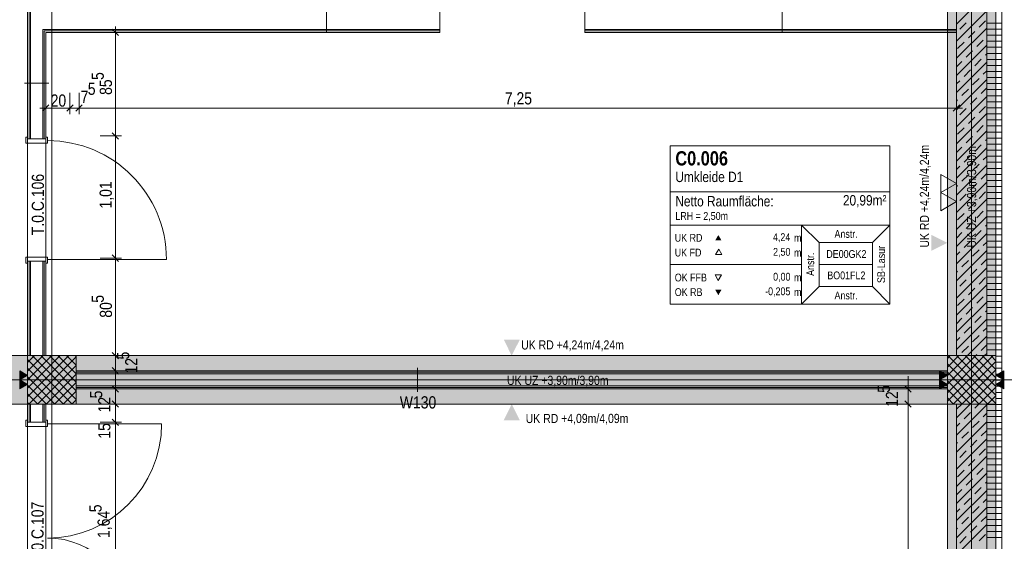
# Model space of a CAD drawing. Extents: x -500 to 300, y 62 to 1162.
# Tile 22 of 90: x -156 to 7, y 358 to 444. Entities that reach past the tile are written whole.
import ezdxf
from ezdxf.lldxf.tags import DXFTag

# ---------------------------------------------------------------- set-up
doc = ezdxf.new("R2010")
doc.units = 0
doc.layers.get('0').update_dxf_attribs({"lineweight": 13})
for name, color, linetype, lineweight, true_color in [('00 -Bauelemente -Dämmung innen', 7, 'Continuous', 9, 0xff7fe6), ('00 -Bauelemente -Gipskarton', 7, 'Continuous', 9, 0xff7fe6), ('00_Beschriftung UZ', 3, 'Continuous', 35, 0x00ff00), ('30 -33 Aussenwände- 3 Aussenstützen', 7, 'Continuous', 50, 0x0000dd), ('30 -34 Innenwände- 1 tragend', 7, 'Continuous', 13, 0xdd0806), ('30 -34 Innenwände- 2 nichttragend', 7, 'Continuous', 18, 0xff7fe6), ('30 -34 Innenwände- 4 Türen_Fenster', 7, 'Continuous', 15, 0x9955ff), ('30 -35 Decken- 1 Konstruktion-Träger- Stahlbeton', 7, 'Continuous', 13, 0x33aa00), ('70 -72 Beschriftung- 2 Beschriftung Bauteile', 7, 'Continuous', 9, 0x9999ff), ('70 -75 Raumstempel- 1 Raumstempel', 7, 'Continuous', 25, 0xff6600), ('70 -76 Bemaßung- 2 Allgemein', 9, 'Continuous', 5, 0x808080), ('iwb_Schraffur_BW', 7, 'Continuous', 13, 0x7400e8), ('iwb_Schraffur_Unterzug', 7, 'Continuous', 5, 0xffffcc), ('iwb_Sichtbeton', 2, 'Continuous', 50, 0xffff00), ('iwb_Sichtbeton-Shading', 2, 'Continuous', 50, 0xffff00)]:
    doc.layers.add(name, color=color, linetype=linetype, lineweight=lineweight, true_color=true_color)
for name, color, linetype, lineweight in [('70 -71 Achsen- 1 Gebäudeachsen', 7, 'STRICHPUNKT2-A06G93K98I', 18), ('70 -75 Raumstempel- 3 Wandstempel', 7, 'Continuous', 50), ('Keine', 7, 'Continuous', 9)]:
    doc.layers.add(name, color=color, linetype=linetype, lineweight=lineweight)
doc.styles.get("Standard").update_dxf_attribs({"font": 'ARIALN.TTF'})
tags = doc.linetypes.add('fein_strichliert-A06G93KA8I', pattern=[4, 1, -2, 1]).pattern_tags.tags
tags[8:9] = [DXFTag(74, 4), DXFTag(75, 0), DXFTag(340, '0'), DXFTag(46, 0.0), DXFTag(50, 0.0), DXFTag(44, 0.0), DXFTag(45, 0.0)]
tags[6:7] = [DXFTag(74, 4), DXFTag(75, 0), DXFTag(340, '0'), DXFTag(46, 0.0), DXFTag(50, 0.0), DXFTag(44, 0.0), DXFTag(45, 0.0)]
tags[4:5] = [DXFTag(74, 4), DXFTag(75, 0), DXFTag(340, '0'), DXFTag(46, 0.0), DXFTag(50, 0.0), DXFTag(44, 0.0), DXFTag(45, 0.0)]
tags = doc.linetypes.add('STRICHPUNKT2-A06G93K98I', pattern=[12.7, 6.35, -3.175, 0, -3.175]).pattern_tags.tags
tags[10:11] = [DXFTag(74, 4), DXFTag(75, 0), DXFTag(340, '0'), DXFTag(46, 0.0), DXFTag(50, 0.0), DXFTag(44, 0.0), DXFTag(45, 0.0)]
tags[8:9] = [DXFTag(74, 4), DXFTag(75, 0), DXFTag(340, '0'), DXFTag(46, 0.0), DXFTag(50, 0.0), DXFTag(44, 0.0), DXFTag(45, 0.0)]
tags[6:7] = [DXFTag(74, 4), DXFTag(75, 0), DXFTag(340, '0'), DXFTag(46, 0.0), DXFTag(50, 0.0), DXFTag(44, 0.0), DXFTag(45, 0.0)]
tags[4:5] = [DXFTag(74, 4), DXFTag(75, 0), DXFTag(340, '0'), DXFTag(46, 0.0), DXFTag(50, 0.0), DXFTag(44, 0.0), DXFTag(45, 0.0)]

# ---------------------------------------------------------------- blocks, each defined once
blk = doc.blocks.new('Shading-A06G93H18I', base_point=(43.75, 776.65))
at = {"layer": 'iwb_Sichtbeton-Shading', "color": 51, "true_color": 0xffff7f}
blk.add_solid([(-0.5, 772.25), (-0.5, 317.12), (-1.1, 771.65), (-1.1, 317.12)], dxfattribs=at)
blk = doc.blocks.new('Referenz-A06G93KB8I')
at = {"layer": '00 -Bauelemente -Dämmung innen', "color": 0, "linetype": 'Continuous', "lineweight": -2, "ltscale": 0.13}
for p, q in [((-153.8, 545.45), (-153.8, 424.25)), ((-151.8, 442.35), (-86.2, 442.35)), ((-151.8, 442.35), (-151.8, 424.25)), ((-62.2, 442.35), (-0.8, 442.35)), ((-153.8, 404.05), (-153.8, 388.45)), ((-151.8, 404.05), (-151.8, 388.45)), ((-146.3, 385.45), (-2.3, 385.45)), ((-146.3, 383.45), (-2.3, 383.45)), ((-153.8, 380.45), (-153.8, 377.45)), ((-151.8, 380.45), (-151.8, 377.45))]:
    blk.add_line(p, q, dxfattribs=at)
at = {"layer": '00 -Bauelemente -Gipskarton', "color": 0, "linetype": 'Continuous', "lineweight": -2, "ltscale": 0.13}
for p, q in [((-154.3, 545.45), (-154.3, 424.25)), ((-154.05, 545.45), (-154.05, 424.25)), ((-153.8, 545.45), (-153.8, 424.25)), ((-151.8, 442.35), (-151.8, 424.25)), ((-151.8, 442.35), (-86.2, 442.35)), ((-151.55, 442.1), (-151.55, 424.25)), ((-151.55, 442.1), (-86.2, 442.1)), ((-151.3, 441.85), (-86.2, 441.85)), ((-151.3, 441.85), (-151.3, 424.25)), ((-62.2, 442.35), (-0.8, 442.35)), ((-62.2, 442.1), (-0.8, 442.1)), ((-62.2, 441.85), (-0.8, 441.85)), ((-154.3, 404.05), (-154.3, 388.45)), ((-154.05, 404.05), (-154.05, 388.45)), ((-153.8, 404.05), (-153.8, 388.45)), ((-151.8, 404.05), (-151.8, 388.45)), ((-151.55, 404.05), (-151.55, 388.45)), ((-151.3, 404.05), (-151.3, 388.45)), ((-146.3, 385.95), (-2.3, 385.95)), ((-146.3, 385.7), (-2.3, 385.7)), ((-146.3, 385.45), (-2.3, 385.45)), ((-146.3, 383.45), (-2.3, 383.45)), ((-146.3, 383.2), (-2.3, 383.2)), ((-146.3, 382.95), (-2.3, 382.95)), ((-154.3, 380.45), (-154.3, 377.45)), ((-154.05, 380.45), (-154.05, 377.45)), ((-153.8, 380.45), (-153.8, 377.45)), ((-151.8, 380.45), (-151.8, 377.45)), ((-151.55, 380.45), (-151.55, 377.45)), ((-151.3, 380.45), (-151.3, 377.45))]:
    blk.add_line(p, q, dxfattribs=at)
at = {"layer": '00_Beschriftung UZ', "color": 0, "lineweight": -2}
for points in [[(-4.97, 405.75), (-2.3, 407.09), (-4.97, 408.42)], [(0.37, 405.75), (-2.3, 407.09), (0.37, 408.42)], [(-75.63, 391.12), (-74.3, 388.45), (-72.96, 391.12)], [(-75.63, 385.78), (-74.3, 388.45), (-72.96, 385.78)], [(-75.63, 383.12), (-74.3, 380.45), (-72.96, 383.12)], [(-75.63, 377.78), (-74.3, 380.45), (-72.96, 377.78)]]:
    blk.add_solid(points, dxfattribs=at)
at = {"layer": '30 -33 Aussenwände- 3 Aussenstützen', "color": 0, "lineweight": -2}
for p, q in [((-154.3, 387.31), (-153.15, 388.45)), ((-154.3, 385.89), (-151.74, 388.45)), ((-154.3, 384.48), (-150.32, 388.45)), ((-154.3, 383.06), (-148.91, 388.45)), ((-154.3, 381.65), (-147.49, 388.45)), ((-154.3, 387.8), (-146.95, 380.45)), ((-154.08, 380.45), (-146.3, 388.23)), ((-153.53, 388.45), (-146.3, 381.22)), ((-152.12, 388.45), (-146.3, 382.63)), ((-150.71, 388.45), (-146.3, 384.05)), ((-149.29, 388.45), (-146.3, 385.46)), ((-147.88, 388.45), (-146.3, 386.87)), ((-146.46, 388.45), (-146.3, 388.29)), ((-2.3, 387.99), (-1.83, 388.45)), ((-2.3, 386.57), (-0.42, 388.45)), ((-2.3, 385.16), (1, 388.45)), ((-2.3, 383.74), (2.41, 388.45)), ((-2.3, 382.33), (3.83, 388.45)), ((-2.3, 380.91), (5.24, 388.45)), ((-2.21, 388.45), (5.7, 380.54)), ((-1.35, 380.45), (5.7, 387.5)), ((-0.8, 388.45), (5.7, 381.95)), ((0.61, 388.45), (5.7, 383.37)), ((2.03, 388.45), (5.7, 384.78)), ((3.44, 388.45), (5.7, 386.19)), ((4.86, 388.45), (5.7, 387.61)), ((-154.3, 386.39), (-148.36, 380.45)), ((-152.67, 380.45), (-146.3, 386.82)), ((-2.3, 387.12), (4.37, 380.45)), ((-2.3, 385.71), (2.96, 380.45)), ((0.07, 380.45), (5.7, 386.09)), ((-154.3, 384.97), (-149.78, 380.45)), ((-151.3, 384.45), (-149.3, 384.45)), ((-151.25, 380.45), (-146.3, 385.41)), ((-150.3, 385.45), (-150.3, 383.45)), ((-2.3, 384.3), (1.54, 380.45)), ((0.7, 384.45), (2.7, 384.45)), ((1.48, 380.45), (5.7, 384.67)), ((1.7, 385.45), (1.7, 383.45)), ((-154.3, 383.56), (-151.19, 380.45)), ((-149.84, 380.45), (-146.3, 383.99)), ((-148.42, 380.45), (-146.3, 382.58)), ((-2.3, 382.88), (0.13, 380.45)), ((2.9, 380.45), (5.7, 383.26)), ((-154.3, 382.15), (-152.61, 380.45)), ((-147.01, 380.45), (-146.3, 381.16)), ((-2.3, 381.47), (-1.29, 380.45)), ((4.31, 380.45), (5.7, 381.84)), ((-154.3, 380.73), (-154.02, 380.45))]:
    blk.add_line(p, q, dxfattribs=at)
at = {"layer": '30 -33 Aussenwände- 3 Aussenstützen', "color": 0, "linetype": 'Continuous', "lineweight": -2, "ltscale": 0.13}
for p, q in [((-146.3, 388.45), (-154.3, 388.45)), ((-154.3, 388.45), (-154.3, 380.45)), ((-146.3, 380.45), (-146.3, 388.45)), ((5.7, 388.45), (-2.3, 388.45)), ((-2.3, 388.45), (-2.3, 380.45)), ((5.7, 380.45), (5.7, 388.45)), ((-154.3, 380.45), (-146.3, 380.45)), ((-2.3, 380.45), (5.7, 380.45))]:
    blk.add_line(p, q, dxfattribs=at)
at = {"layer": '30 -34 Innenwände- 1 tragend', "color": 0, "lineweight": -2}
for p, q in [((-0.8, 388.45), (-0.8, 545.45)), ((4.2, 388.45), (4.2, 545.45)), ((-0.8, 443.23), (4.2, 448.23)), ((-0.8, 440.4), (4.2, 445.4)), ((-0.25, 442.36), (0.81, 443.42)), ((2.93, 442.71), (3.99, 443.77)), ((-0.8, 437.57), (4.2, 442.57)), ((1.16, 440.94), (2.22, 442)), ((-0.8, 434.74), (4.2, 439.74)), ((-0.61, 439.17), (0.45, 440.23)), ((2.57, 439.53), (3.63, 440.59)), ((0.81, 437.76), (1.87, 438.82)), ((3.99, 438.11), (4.2, 438.33)), ((-0.8, 436.15), (0.1, 437.05)), ((-0.8, 431.91), (4.2, 436.91)), ((2.22, 436.34), (3.28, 437.41)), ((0.45, 434.58), (1.51, 435.64)), ((3.63, 434.93), (4.2, 435.5)), ((-0.8, 429.08), (4.2, 434.08)), ((-0.8, 433.33), (-0.25, 433.87)), ((1.87, 433.16), (2.93, 434.22)), ((-0.8, 426.25), (4.2, 431.25)), ((0.1, 431.4), (1.16, 432.46)), ((3.28, 431.75), (4.2, 432.67)), ((-0.8, 430.5), (-0.61, 430.69)), ((1.51, 429.98), (2.57, 431.04)), ((2.93, 428.57), (3.99, 429.63)), ((-0.8, 423.43), (4.2, 428.43)), ((-0.25, 428.21), (0.81, 429.27)), ((1.16, 426.8), (2.22, 427.86)), ((2.57, 425.38), (3.63, 426.45)), ((-0.8, 420.6), (4.2, 425.6)), ((-0.61, 425.03), (0.45, 426.09)), ((0.81, 423.62), (1.87, 424.68)), ((2.22, 422.2), (3.28, 423.26)), ((3.99, 423.97), (4.2, 424.18)), ((-0.8, 422.01), (0.1, 422.91)), ((-0.8, 417.77), (4.2, 422.77)), ((0.45, 420.43), (1.51, 421.5)), ((-0.8, 414.94), (4.2, 419.94)), ((1.87, 419.02), (2.93, 420.08)), ((3.63, 420.79), (4.2, 421.36)), ((-0.8, 419.18), (-0.25, 419.73)), ((0.1, 417.25), (1.16, 418.31)), ((3.28, 417.61), (4.2, 418.53)), ((-0.8, 412.11), (4.2, 417.11)), ((1.51, 415.84), (2.57, 416.9)), ((-0.8, 416.36), (-0.61, 416.55)), ((-0.25, 414.07), (0.81, 415.13)), ((2.93, 414.42), (3.99, 415.49)), ((-0.8, 409.28), (4.2, 414.28)), ((1.16, 412.66), (2.22, 413.72)), ((-0.61, 410.89), (0.45, 411.95)), ((2.57, 411.24), (3.63, 412.3)), ((-0.8, 406.46), (4.2, 411.46)), ((0.81, 409.47), (1.87, 410.54)), ((3.99, 409.83), (4.2, 410.04)), ((-0.8, 407.87), (0.1, 408.77)), ((-0.8, 403.63), (4.2, 408.63)), ((2.22, 408.06), (3.28, 409.12)), ((0.45, 406.29), (1.51, 407.35)), ((3.63, 406.65), (4.2, 407.21)), ((-0.8, 400.8), (4.2, 405.8)), ((-0.8, 405.04), (-0.25, 405.59)), ((1.87, 404.88), (2.93, 405.94)), ((0.1, 403.11), (1.16, 404.17)), ((3.28, 403.46), (4.2, 404.38)), ((-0.8, 397.97), (4.2, 402.97)), ((-0.8, 402.21), (-0.61, 402.4)), ((1.51, 401.7), (2.57, 402.76)), ((-0.25, 399.93), (0.81, 400.99)), ((2.93, 400.28), (3.99, 401.34)), ((-0.8, 395.14), (4.2, 400.14)), ((1.16, 398.51), (2.22, 399.58)), ((-0.8, 392.31), (4.2, 397.31)), ((-0.61, 396.75), (0.45, 397.81)), ((2.57, 397.1), (3.63, 398.16)), ((0.81, 395.33), (1.87, 396.39)), ((3.99, 395.69), (4.2, 395.9)), ((-0.8, 393.73), (0.1, 394.63)), ((-0.8, 389.49), (4.2, 394.49)), ((2.22, 393.92), (3.28, 394.98)), ((0.45, 392.15), (1.51, 393.21)), ((3.63, 392.5), (4.2, 393.07)), ((-0.8, 390.9), (-0.25, 391.44)), ((1, 388.45), (4.2, 391.66)), ((1.87, 390.74), (2.93, 391.8)), ((0.1, 388.97), (1.16, 390.03)), ((3.28, 389.32), (4.2, 390.24)), ((2.41, 388.45), (2.57, 388.62)), ((3.83, 388.45), (4.2, 388.83)), ((-0.8, 227.45), (-0.8, 380.45)), ((-0.8, 378.17), (1.48, 380.45)), ((-0.8, 379.59), (0.07, 380.45)), ((-0.8, 375.34), (4.2, 380.34)), ((2.22, 379.78), (2.9, 380.45)), ((4.2, 227.45), (4.2, 380.45)), ((-0.8, 372.51), (4.2, 377.51)), ((0.45, 378.01), (1.51, 379.07)), ((1.87, 376.59), (2.93, 377.65)), ((3.63, 378.36), (4.2, 378.93)), ((-0.8, 376.76), (-0.25, 377.3)), ((0.1, 374.83), (1.16, 375.89)), ((3.28, 375.18), (4.2, 376.1)), ((-0.8, 369.69), (4.2, 374.69)), ((1.51, 373.41), (2.57, 374.47)), ((-0.8, 373.93), (-0.61, 374.12)), ((-0.25, 371.64), (0.81, 372.71)), ((2.93, 372), (3.99, 373.06)), ((-0.8, 366.86), (4.2, 371.86)), ((1.16, 370.23), (2.22, 371.29)), ((-0.61, 368.46), (0.45, 369.52)), ((2.57, 368.82), (3.63, 369.88)), ((-0.8, 364.03), (4.2, 369.03)), ((0.81, 367.05), (1.87, 368.11)), ((-0.8, 365.44), (0.1, 366.34)), ((-0.8, 361.2), (4.2, 366.2)), ((2.22, 365.63), (3.28, 366.69)), ((3.99, 367.4), (4.2, 367.61)), ((0.45, 363.87), (1.51, 364.93)), ((3.63, 364.22), (4.2, 364.79)), ((-0.8, 358.37), (4.2, 363.37)), ((-0.8, 362.61), (-0.25, 363.16)), ((1.87, 362.45), (2.93, 363.51)), ((0.1, 360.68), (1.16, 361.75)), ((3.28, 361.04), (4.2, 361.96)), ((-0.8, 355.54), (4.2, 360.54)), ((-0.8, 359.79), (-0.61, 359.98)), ((1.51, 359.27), (2.57, 360.33)), ((-0.25, 357.5), (0.81, 358.56)), ((2.93, 357.86), (3.99, 358.92))]:
    blk.add_line(p, q, dxfattribs=at)
at = {"layer": '30 -34 Innenwände- 1 tragend', "color": 0, "linetype": 'Continuous', "lineweight": -2, "ltscale": 0.13}
for p, q in [((6.7, 388.45), (6.7, 545.45)), ((-0.8, 388.45), (-0.8, 441.85)), ((-0.8, 388.45), (5.7, 388.45)), ((-0.8, 227.45), (-0.8, 380.45)), ((-0.8, 380.45), (5.7, 380.45)), ((6.7, 227.45), (6.7, 380.45))]:
    blk.add_line(p, q, dxfattribs=at)
at = {"layer": '30 -34 Innenwände- 2 nichttragend', "color": 0, "linetype": 'Continuous', "lineweight": -2, "ltscale": 0.13}
for p, q in [((-154.3, 545.45), (-154.3, 424.25)), ((-86.2, 441.85), (-86.2, 445.85)), ((-62.2, 441.85), (-62.2, 445.85)), ((-0.8, 441.85), (-0.8, 445.85)), ((-151.3, 441.85), (-151.3, 424.25)), ((-151.3, 441.85), (-86.2, 441.85)), ((-62.2, 441.85), (-0.8, 441.85)), ((-154.3, 424.25), (-154.3, 424.57)), ((-151.3, 424.25), (-151.3, 424.57)), ((-154.3, 404.05), (-154.3, 403.73)), ((-154.3, 404.05), (-154.3, 388.45)), ((-151.3, 404.05), (-151.3, 388.45)), ((-151.3, 404.05), (-151.3, 403.73)), ((-154.3, 388.45), (-151.3, 388.45)), ((5.7, 388.45), (5.7, 380.45)), ((6.7, 388.45), (6.7, 380.45)), ((-146.3, 385.95), (-2.3, 385.95)), ((-146.3, 382.95), (-146.3, 385.95)), ((-2.3, 382.95), (-2.3, 385.95)), ((-146.3, 382.95), (-2.3, 382.95)), ((-154.3, 380.45), (-154.3, 377.45)), ((-154.3, 380.45), (-151.3, 380.45)), ((-151.3, 380.45), (-151.3, 377.45)), ((-154.3, 377.45), (-154.3, 377.77)), ((-151.3, 377.45), (-151.3, 377.77))]:
    blk.add_line(p, q, dxfattribs=at)
at = {"layer": '30 -34 Innenwände- 2 nichttragend', "color": 0, "lineweight": -2}
for p, q in [((4.2, 388.45), (4.2, 545.45)), ((6.7, 388.45), (6.7, 545.45)), ((6.7, 443.39), (4.2, 443.39)), ((6.7, 442.39), (4.2, 442.39)), ((6.7, 441.39), (4.2, 441.39)), ((6.7, 440.39), (4.2, 440.39)), ((6.7, 439.39), (4.2, 439.39)), ((6.7, 438.39), (4.2, 438.39)), ((6.7, 437.39), (4.2, 437.39)), ((6.7, 436.39), (4.2, 436.39)), ((6.7, 435.39), (4.2, 435.39)), ((6.7, 434.39), (4.2, 434.39)), ((6.7, 433.39), (4.2, 433.39)), ((6.7, 432.39), (4.2, 432.39)), ((6.7, 431.39), (4.2, 431.39)), ((6.7, 430.39), (4.2, 430.39)), ((6.7, 429.39), (4.2, 429.39)), ((6.7, 428.39), (4.2, 428.39)), ((6.7, 427.39), (4.2, 427.39)), ((6.7, 426.39), (4.2, 426.39)), ((6.7, 425.39), (4.2, 425.39)), ((6.7, 424.39), (4.2, 424.39)), ((6.7, 423.39), (4.2, 423.39)), ((6.7, 422.39), (4.2, 422.39)), ((6.7, 421.39), (4.2, 421.39)), ((6.7, 420.39), (4.2, 420.39)), ((6.7, 419.39), (4.2, 419.39)), ((6.7, 418.39), (4.2, 418.39)), ((6.7, 417.39), (4.2, 417.39)), ((6.7, 416.39), (4.2, 416.39)), ((6.7, 415.39), (4.2, 415.39)), ((6.7, 414.39), (4.2, 414.39)), ((6.7, 413.39), (4.2, 413.39)), ((6.7, 412.39), (4.2, 412.39)), ((6.7, 411.39), (4.2, 411.39)), ((6.7, 410.39), (4.2, 410.39)), ((6.7, 409.39), (4.2, 409.39)), ((6.7, 408.39), (4.2, 408.39)), ((6.7, 407.39), (4.2, 407.39)), ((6.7, 406.39), (4.2, 406.39)), ((6.7, 405.39), (4.2, 405.39)), ((6.7, 404.39), (4.2, 404.39)), ((6.7, 403.39), (4.2, 403.39)), ((6.7, 402.39), (4.2, 402.39)), ((6.7, 401.39), (4.2, 401.39)), ((6.7, 400.39), (4.2, 400.39)), ((6.7, 399.39), (4.2, 399.39)), ((6.7, 398.39), (4.2, 398.39)), ((6.7, 397.39), (4.2, 397.39)), ((6.7, 396.39), (4.2, 396.39)), ((6.7, 395.39), (4.2, 395.39)), ((6.7, 394.39), (4.2, 394.39)), ((6.7, 393.39), (4.2, 393.39)), ((6.7, 392.39), (4.2, 392.39)), ((6.7, 391.39), (4.2, 391.39)), ((6.7, 390.39), (4.2, 390.39)), ((6.7, 389.39), (4.2, 389.39)), ((5.7, 388.45), (5.7, 380.45)), ((5.7, 388.39), (6.7, 388.39)), ((5.7, 387.39), (6.7, 387.39)), ((6.7, 388.45), (6.7, 380.45)), ((5.7, 386.39), (6.7, 386.39)), ((5.7, 385.39), (6.7, 385.39)), ((5.7, 384.39), (6.7, 384.39)), ((5.7, 383.39), (6.7, 383.39)), ((5.7, 382.39), (6.7, 382.39)), ((5.7, 381.39), (6.7, 381.39)), ((4.2, 227.45), (4.2, 380.45)), ((6.7, 380.39), (4.2, 380.39)), ((6.7, 379.39), (4.2, 379.39)), ((6.7, 227.45), (6.7, 380.45)), ((6.7, 378.39), (4.2, 378.39)), ((6.7, 377.39), (4.2, 377.39)), ((6.7, 376.39), (4.2, 376.39)), ((6.7, 375.39), (4.2, 375.39)), ((6.7, 374.39), (4.2, 374.39)), ((6.7, 373.39), (4.2, 373.39)), ((6.7, 372.39), (4.2, 372.39)), ((6.7, 371.39), (4.2, 371.39)), ((6.7, 370.39), (4.2, 370.39)), ((6.7, 369.39), (4.2, 369.39)), ((6.7, 368.39), (4.2, 368.39)), ((6.7, 367.39), (4.2, 367.39)), ((6.7, 366.39), (4.2, 366.39)), ((6.7, 365.39), (4.2, 365.39)), ((6.7, 364.39), (4.2, 364.39)), ((6.7, 363.39), (4.2, 363.39)), ((6.7, 362.39), (4.2, 362.39)), ((6.7, 361.39), (4.2, 361.39)), ((6.7, 360.39), (4.2, 360.39)), ((6.7, 359.39), (4.2, 359.39)), ((6.7, 358.39), (4.2, 358.39))]:
    blk.add_line(p, q, dxfattribs=at)
at = {"layer": '30 -34 Innenwände- 4 Türen_Fenster', "color": 0, "linetype": 'Continuous', "lineweight": -2, "ltscale": 0.13}
for p, q in [((-154.3, 424.57), (-154.6, 424.57)), ((-154.6, 424.57), (-154.6, 423.57)), ((-154.6, 423.57), (-151, 423.57)), ((-154.3, 424.25), (-154.3, 424.57)), ((-151.3, 424.25), (-154.3, 424.25)), ((-151, 424.57), (-151.3, 424.57)), ((-151.3, 424.57), (-151.3, 424.25)), ((-151, 423.97), (-151, 424.57)), ((-151, 423.57), (-151, 423.97)), ((-154.6, 403.73), (-154.6, 404.73)), ((-154.6, 404.73), (-151, 404.73)), ((-154.3, 403.73), (-154.6, 403.73)), ((-151.3, 404.05), (-154.3, 404.05)), ((-154.3, 404.05), (-154.3, 403.73)), ((-151.3, 403.73), (-151.3, 404.05)), ((-151, 403.73), (-151.3, 403.73)), ((-151, 404.73), (-151, 404.33)), ((-151, 404.33), (-151, 403.73))]:
    blk.add_line(p, q, dxfattribs=at)
at = {"layer": '30 -34 Innenwände- 4 Türen_Fenster', "color": 0, "linetype": 'fein_strichliert-A06G93KA8I', "lineweight": -2, "ltscale": 0.13}
for p, q in [((-154.3, 424.25), (-154.3, 404.05)), ((-151.3, 424.25), (-151.3, 404.05)), ((-151, 404.33), (-131.36, 404.33)), ((-154.3, 377.45), (-154.3, 344.55)), ((-151.3, 377.45), (-151.3, 344.55)), ((-151, 377.17), (-132.16, 377.17))]:
    blk.add_line(p, q, dxfattribs=at)
at = {"layer": '30 -34 Innenwände- 4 Türen_Fenster', "color": 0, "lineweight": -2}
for p, q in [((-154.3, 377.77), (-154.6, 377.77)), ((-154.6, 377.77), (-154.6, 376.77)), ((-154.3, 377.45), (-154.3, 377.77)), ((-151, 377.77), (-151.3, 377.77)), ((-151.3, 377.77), (-151.3, 377.45)), ((-151, 377.17), (-151, 377.77)), ((-154.6, 376.77), (-151, 376.77)), ((-151.3, 377.45), (-154.3, 377.45)), ((-151, 376.77), (-151, 377.17))]:
    blk.add_line(p, q, dxfattribs=at)
at = {"layer": '30 -34 Innenwände- 4 Türen_Fenster', "color": 0, "linetype": 'fein_strichliert-A06G93KA8I', "lineweight": -2, "ltscale": 0.13}
for centre, major_axis in [((-151, 404.33), (19.64, 0)), ((-151, 377.17), (0, -18.84)), ((-151, 344.83), (13.5, 0))]:
    blk.add_ellipse(centre, major_axis=major_axis, ratio=1, start_param=0, end_param=1.570796, dxfattribs=at)
at = {"layer": '30 -35 Decken- 1 Konstruktion-Träger- Stahlbeton', "color": 0, "linetype": 'fein_strichliert-A06G93KA8I', "lineweight": -2, "ltscale": 0.13}
for p, q in [((-2.3, 227.45), (-2.3, 770.45)), ((5.7, 227.45), (5.7, 770.45)), ((-298.3, 388.45), (-2.3, 388.45)), ((-298.3, 380.45), (-2.3, 380.45))]:
    blk.add_line(p, q, dxfattribs=at)
at = {"layer": '30 -35 Decken- 1 Konstruktion-Träger- Stahlbeton', "color": 0, "lineweight": -2}
blk.add_line((-2.3, 388.45), (-2.3, 380.45), dxfattribs=at)
at = {"layer": '70 -71 Achsen- 1 Gebäudeachsen', "color": 0, "linetype": 'STRICHPUNKT2-A06G93K98I', "lineweight": -2, "ltscale": 0.13}
for p, q in [((-150.3, 1084.39), (-150.3, 84.95)), ((1.7, 1084.39), (1.7, 84.95)), ((-387.24, 384.45), (76.5, 384.45))]:
    blk.add_line(p, q, dxfattribs=at)
at = {"layer": '70 -72 Beschriftung- 2 Beschriftung Bauteile', "color": 0, "lineweight": -2}
for p, q in [((-0.8, 416.9), (-3.4, 418.4)), ((-3.4, 418.4), (-3.4, 415.4)), ((-3.4, 415.4), (-0.8, 416.9)), ((-0.8, 413.9), (-3.4, 415.4)), ((-3.4, 415.4), (-3.4, 412.4)), ((-3.4, 412.4), (-0.8, 413.9)), ((-155.6, 385.95), (-154.3, 385.2)), ((-155.6, 384.45), (-155.6, 385.95)), ((-2.3, 385.2), (-3.6, 385.95)), ((-3.6, 385.95), (-3.6, 384.45)), ((5.7, 385.2), (7, 385.95)), ((7, 385.95), (7, 384.45)), ((-154.3, 385.2), (-155.6, 384.45)), ((-155.6, 384.45), (-154.3, 383.7)), ((-155.6, 382.95), (-155.6, 384.45)), ((-3.6, 384.45), (-2.3, 385.2)), ((-2.3, 383.7), (-3.6, 384.45)), ((-3.6, 384.45), (-3.6, 382.95)), ((7, 384.45), (5.7, 385.2)), ((5.7, 383.7), (7, 384.45)), ((7, 384.45), (7, 382.95)), ((-154.3, 383.7), (-155.6, 382.95)), ((-3.6, 382.95), (-2.3, 383.7)), ((7, 382.95), (5.7, 383.7))]:
    blk.add_line(p, q, dxfattribs=at)
for points in [[(-155.6, 384.45), (-155.6, 385.95), (-154.3, 385.2)], [(-3.6, 384.45), (-3.6, 385.95), (-2.3, 385.2)], [(7, 384.45), (5.7, 385.2), (7, 385.95)], [(-155.6, 382.95), (-155.6, 384.45), (-154.3, 383.7)], [(-3.6, 382.95), (-3.6, 384.45), (-2.3, 383.7)], [(7, 382.95), (5.7, 383.7), (7, 384.45)]]:
    blk.add_solid(points, dxfattribs=at)
at = {"layer": '70 -75 Raumstempel- 1 Raumstempel', "color": 0, "lineweight": -2}
for p, q in [((-48.12, 423.09), (-48.12, 396.95)), ((-11.8, 423.09), (-48.12, 423.09)), ((-11.8, 396.95), (-11.8, 423.09)), ((-11.8, 415.5), (-48.12, 415.5)), ((-48.12, 410.02), (-26.4, 410.02)), ((-23.51, 407.13), (-26.4, 410.02)), ((-11.8, 410.02), (-26.4, 410.02)), ((-26.4, 410.02), (-26.4, 396.95)), ((-14.68, 407.13), (-11.8, 410.02)), ((-23.51, 399.85), (-23.51, 407.13)), ((-23.51, 407.13), (-14.68, 407.13)), ((-14.68, 399.85), (-14.68, 407.13)), ((-40.09, 406.06), (-40.61, 405.16)), ((-39.56, 405.16), (-40.09, 406.06)), ((-40.61, 405.16), (-39.56, 405.16)), ((-48.12, 403.49), (-26.4, 403.49)), ((-14.68, 403.49), (-23.51, 403.49)), ((-40.16, 400.88), (-40.68, 401.79)), ((-40.68, 401.79), (-39.63, 401.79)), ((-39.63, 401.79), (-40.16, 400.88)), ((-23.51, 399.85), (-26.4, 396.95)), ((-23.51, 399.85), (-14.68, 399.85)), ((-14.68, 399.85), (-11.8, 396.95)), ((-11.8, 396.95), (-48.12, 396.95))]:
    blk.add_line(p, q, dxfattribs=at)
for points in [[(-39.63, 407.48), (-40.16, 408.38), (-40.68, 407.48)], [(-39.63, 399.35), (-40.16, 398.44), (-40.68, 399.35)]]:
    blk.add_solid(points, dxfattribs=at)
at = {"layer": '70 -75 Raumstempel- 3 Wandstempel', "color": 0, "linetype": 'Continuous', "lineweight": -2, "ltscale": 0.13}
for p, q in [((-104.9, 445.85), (-104.9, 441.85)), ((-29.62, 445.85), (-29.62, 441.85)), ((-154.8, 433.48), (-150.8, 433.48)), ((-89.86, 382.45), (-89.86, 386.45))]:
    blk.add_line(p, q, dxfattribs=at)
at = {"layer": '70 -76 Bemaßung- 2 Allgemein', "color": 0, "linetype": 'Continuous', "lineweight": -2, "ltscale": 0.13}
for p, q in [((-139.8, 442.85), (-139.8, 440.79)), ((-142.3, 441.85), (-138.8, 441.85)), ((-140.33, 442.38), (-139.27, 441.32)), ((-139.8, 425.81), (-139.8, 440.79)), ((-151.3, 431.85), (-151.3, 428.35)), ((-147.3, 431.85), (-147.3, 428.35)), ((-147.3, 431.85), (-147.3, 428.35)), ((-145.8, 431.85), (-145.8, 428.35)), ((-145.8, 431.85), (-145.8, 428.35)), ((-0.8, 431.85), (-0.8, 428.35)), ((-151.83, 428.82), (-150.77, 429.88)), ((-146.77, 429.88), (-147.83, 428.82)), ((-146.77, 429.88), (-147.83, 428.82)), ((-146.33, 428.82), (-145.27, 429.88)), ((-146.33, 428.82), (-145.27, 429.88)), ((-0.27, 429.88), (-1.33, 428.82)), ((-152.3, 429.35), (-150.24, 429.35)), ((-148.36, 429.35), (-150.24, 429.35)), ((-148.36, 429.35), (-149.42, 429.35)), ((-146.3, 429.35), (-148.36, 429.35)), ((-146.3, 429.35), (-148.36, 429.35)), ((-145.8, 429.35), (-147.3, 429.35)), ((-146.8, 429.35), (-144.74, 429.35)), ((-146.8, 429.35), (-144.74, 429.35)), ((-1.86, 429.35), (-144.74, 429.35)), ((-144.74, 429.35), (-143.68, 429.35)), ((0.2, 429.35), (-1.86, 429.35)), ((-142.3, 424.75), (-138.8, 424.75)), ((-142.3, 424.75), (-138.8, 424.75)), ((-139.27, 424.22), (-140.33, 425.28)), ((-140.33, 425.28), (-139.27, 424.22)), ((-139.8, 423.75), (-139.8, 425.81)), ((-139.8, 425.75), (-139.8, 423.69)), ((-139.8, 405.61), (-139.8, 423.69)), ((-139.8, 403.55), (-139.8, 405.61)), ((-139.8, 405.55), (-139.8, 403.49)), ((-142.3, 404.55), (-138.8, 404.55)), ((-142.3, 404.55), (-138.8, 404.55)), ((-139.27, 404.02), (-140.33, 405.08)), ((-140.33, 405.08), (-139.27, 404.02)), ((-139.8, 389.51), (-139.8, 403.49)), ((-139.8, 389.51), (-139.8, 390.57)), ((-139.27, 387.92), (-140.33, 388.98)), ((-139.27, 387.92), (-140.33, 388.98)), ((-139.8, 387.45), (-139.8, 389.51)), ((-139.8, 387.45), (-139.8, 389.51)), ((-142.3, 388.45), (-138.8, 388.45)), ((-142.3, 388.45), (-138.8, 388.45)), ((-139.8, 385.95), (-139.8, 388.45)), ((-142.3, 385.95), (-138.8, 385.95)), ((-140.33, 386.48), (-139.27, 385.42)), ((-139.8, 386.95), (-139.8, 384.89)), ((-139.8, 384.89), (-139.8, 383.83)), ((-8.8, 384.01), (-8.8, 385.07)), ((-8.8, 381.95), (-8.8, 384.01)), ((-142.3, 382.95), (-138.8, 382.95)), ((-140.33, 383.48), (-139.27, 382.42)), ((-139.8, 383.95), (-139.8, 381.89)), ((-139.8, 381.51), (-139.8, 382.57)), ((-7.3, 382.95), (-9.8, 382.95)), ((-8.27, 382.42), (-9.33, 383.48)), ((-8.8, 380.45), (-8.8, 382.95)), ((-139.27, 379.92), (-140.33, 380.98)), ((-139.27, 379.92), (-140.33, 380.98)), ((-139.8, 381.51), (-139.8, 381.89)), ((-139.8, 379.45), (-139.8, 381.51)), ((-139.8, 379.45), (-139.8, 381.51)), ((-9.33, 380.98), (-8.27, 379.92)), ((-9.33, 380.98), (-8.27, 379.92)), ((-8.8, 381.45), (-8.8, 379.39)), ((-8.8, 381.45), (-8.8, 379.39)), ((-142.3, 380.45), (-138.8, 380.45)), ((-142.3, 380.45), (-138.8, 380.45)), ((-139.8, 377.45), (-139.8, 380.45)), ((-7.3, 380.45), (-9.8, 380.45)), ((-7.3, 380.45), (-9.8, 380.45)), ((-8.8, 379.39), (-8.8, 378.33)), ((-8.8, 228.51), (-8.8, 379.39)), ((-140.33, 377.98), (-139.27, 376.92)), ((-140.33, 377.98), (-139.27, 376.92)), ((-139.8, 378.45), (-139.8, 376.39)), ((-139.8, 378.45), (-139.8, 376.39)), ((-142.3, 377.45), (-138.8, 377.45)), ((-142.3, 377.45), (-138.8, 377.45)), ((-139.8, 376.39), (-139.8, 375.33)), ((-139.8, 345.61), (-139.8, 376.39))]:
    blk.add_line(p, q, dxfattribs=at)
at = {"layer": '00_Beschriftung UZ', "color": 0, "linetype": 'ByBlock', "lineweight": -2, "ltscale": 0.13, "char_height": 1.5103, "attachment_point": 1, "rotation": 90}
for s, insert in [('{\\fArial Narrow;UK RD +4,24m/4,24m}', (-6.85, 406.3)), ('{\\fArial Narrow;UK UZ +3,90m/3,90m}', (0.93, 406.3))]:
    blk.add_mtext(s, dxfattribs=dict(at, insert=insert))
at = {"layer": '00_Beschriftung UZ', "color": 0, "linetype": 'ByBlock', "lineweight": -2, "ltscale": 0.13, "char_height": 1.5103, "attachment_point": 1}
for s, insert in [('{\\fArial Narrow;UK RD +4,24m/4,24m}', (-72.74, 390.98)), ('{\\fArial Narrow;UK UZ +3,90m/3,90m}', (-75.08, 385.12)), ('{\\fArial Narrow;UK RD +4,09m/4,09m}', (-71.99, 378.83))]:
    blk.add_mtext(s, dxfattribs=dict(at, insert=insert))
at = {"layer": '70 -75 Raumstempel- 1 Raumstempel', "color": 0, "linetype": 'Continuous', "lineweight": -2, "ltscale": 0.13, "attachment_point": 1}
for s, insert, char_height, rotation in [('{\\fArial Narrow|b1|i0;C0.006}', (-47.26, 422.22), 2.3536, 0), ('{\\fArial Narrow;Umkleide D1}', (-47.26, 418.84), 1.7117, 0), ('{\\fArial Narrow;Netto Raumfläche:}', (-47.26, 414.82), 1.7117, 0), ('{\\fArial Narrow;20,99m²}', (-19.57, 414.97), 1.7117, 0), ('{\\fArial Narrow;LRH = 2,50m}', (-47.26, 412.17), 1.2838, 0), ('{\\fArial Narrow;UK RD}', (-47.36, 408.56), 1.2838, 0), ('{\\fArial Narrow;4,24}', (-31.13, 408.67), 1.2838, 0), ('{\\fArial Narrow;Anstr.}', (-20.96, 409.2), 1.2838, 0), ('{\\fArial Narrow;m}', (-27.64, 408.55), 1.2838, 0), ('{\\fArial Narrow;SB-Lasur}', (-13.89, 400.45), 1.2838, 90), ('{\\fArial Narrow;UK FD}', (-47.36, 406.12), 1.2838, 0), ('{\\fArial Narrow;2,50}', (-31.11, 406.24), 1.2838, 0), ('{\\fArial Narrow;m}', (-27.64, 406.11), 1.2838, 0), ('{\\fArial Narrow;Anstr.}', (-25.61, 401.63), 1.2838, 90), ('{\\fArial Narrow;DE00GK2}', (-22.31, 405.88), 1.2838, 0), ('{\\fArial Narrow;OK FFB}', (-47.36, 402), 1.2838, 0), ('{\\fArial Narrow;0,00}', (-31.1, 402.13), 1.2838, 0), ('{\\fArial Narrow;BO01FL2}', (-22.15, 402.35), 1.2838, 0), ('{\\fArial Narrow;m}', (-27.64, 402), 1.2838, 0), ('{\\fArial Narrow;OK RB}', (-47.36, 399.59), 1.2838, 0), ('{\\fArial Narrow;-0,205}', (-32.42, 399.72), 1.2838, 0), ('{\\fArial Narrow;m}', (-27.64, 399.59), 1.2838, 0), ('{\\fArial Narrow;Anstr.}', (-20.96, 399.03), 1.2838, 0)]:
    blk.add_mtext(s, dxfattribs=dict(at, insert=insert, char_height=char_height, rotation=rotation))
at = {"layer": '70 -75 Raumstempel- 3 Wandstempel', "color": 0, "linetype": 'Continuous', "lineweight": -2, "ltscale": 0.13, "insert": (-92.8, 381.74), "char_height": 2.0138, "attachment_point": 1}
blk.add_mtext('{\\fArial Narrow;W130}', dxfattribs=at)
at = {"layer": '70 -76 Bemaßung- 2 Allgemein', "color": 0, "linetype": 'Continuous', "lineweight": -2, "ltscale": 0.13, "char_height": 2.0138, "attachment_point": 1, "rotation": 90}
for s, insert in [('{\\fArial Narrow;5}', (-143.73, 433.99)), ('{\\fArial Narrow;85}', (-142.38, 431.52)), ('{\\fArial Narrow;1,01}', (-142.41, 412.75)), ('{\\fArial Narrow;5}', (-143.73, 397.19)), ('{\\fArial Narrow;80}', (-142.38, 394.72)), ('{\\fArial Narrow;5}', (-139.52, 387.82)), ('{\\fArial Narrow;12}', (-138.18, 385.5)), ('{\\fArial Narrow;5}', (-143.98, 381.39)), ('{\\fArial Narrow;5}', (-13.81, 382.32)), ('{\\fArial Narrow;12}', (-12.47, 380)), ('{\\fArial Narrow;12}', (-142.64, 379.07)), ('{\\fArial Narrow;15}', (-142.64, 374.74)), ('{\\fArial Narrow;5}', (-144.09, 362.58)), ('{\\fArial Narrow;1,64}', (-142.75, 358.33))]:
    blk.add_mtext(s, dxfattribs=dict(at, insert=insert))
at = {"layer": '70 -76 Bemaßung- 2 Allgemein', "color": 0, "linetype": 'Continuous', "lineweight": -2, "ltscale": 0.13, "char_height": 2.0138, "attachment_point": 1}
for s, insert in [('{\\fArial Narrow;5}', (-144.36, 433.54)), ('{\\fArial Narrow;20}', (-150.5, 431.6)), ('{\\fArial Narrow;7}', (-145.54, 432.2)), ('{\\fArial Narrow;7,25}', (-75.44, 431.97))]:
    blk.add_mtext(s, dxfattribs=dict(at, insert=insert))
at = {"layer": 'Keine', "color": 0, "linetype": 'Continuous', "lineweight": -2, "ltscale": 0.13, "char_height": 2.0138, "attachment_point": 1, "rotation": 90}
for s, insert in [('{\\fArial Narrow;T.0.C.106}', (-153.62, 408.35)), ('{\\fArial Narrow;T.0.C.107}', (-153.68, 354.19))]:
    blk.add_mtext(s, dxfattribs=dict(at, insert=insert))
blk = doc.blocks.new('Referenz-A06G93KD8I')
at = {"layer": 'iwb_Schraffur_BW', "linetype": 'Continuous', "ltscale": 0.13}
blk.add_solid([(-0.8, 773.45), (4.2, 773.45), (-0.8, 208.51), (4.2, 208.51)], dxfattribs=at)
at = {"layer": 'iwb_Schraffur_Unterzug', "linetype": 'Continuous', "ltscale": 0.13}
for points in [[(-2.3, 227.45), (-2.3, 830.45), (5.7, 227.45), (5.7, 830.45)], [(-298.3, 388.45), (-2.3, 388.45), (-298.3, 380.45), (-2.3, 380.45)]]:
    blk.add_solid(points, dxfattribs=at)
at = {"layer": 'iwb_Sichtbeton', "linetype": 'Continuous', "ltscale": 0.5}
blk.add_solid([(-0.5, 227.45), (-1.1, 227.45), (-0.5, 772.25), (-1.1, 771.65)], dxfattribs=at)

msp = doc.modelspace()

# ---------------------------------------------------------------- block references
at = {"color": 8, "lineweight": 13, "ltscale": 0.13, "true_color": 0x808080}
msp.add_blockref('Referenz-A06G93KB8I', (0, 0), dxfattribs=at)
at = {"color": 8, "lineweight": 25, "ltscale": 0.25, "true_color": 0x808080}
msp.add_blockref('Referenz-A06G93KD8I', (0, 0), dxfattribs=at)
msp.add_blockref('Shading-A06G93H18I', (43.75, 776.65))

doc.saveas('drawing.dxf')
